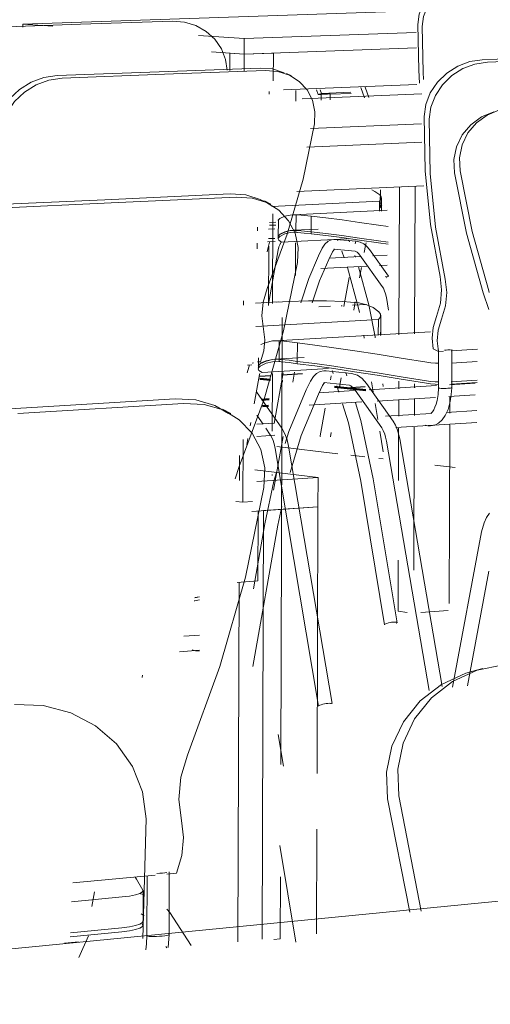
# Model space of a CAD drawing. Header units: metres. Extents: x -32 to 90, y -28 to 32.
# Tile 58 of 148: x 90.05269 to 90.05403, y 1.77308 to 1.77589. Entities that reach past the tile are written whole.
import ezdxf

# ---------------------------------------------------------------- set-up
doc = ezdxf.new("R2010")
doc.units = ezdxf.units.M
doc.linetypes.add('IMPORT-HIDDEN _4_', pattern=[0.005, 0.003333, -0.001667])
for name, color, linetype, lineweight in [('A-WALL', 113, 'Continuous', 18), ('ARQ-EST-PILAR', 10, 'Continuous', 25), ('ARQ-PROJECAO', 250, 'IMPORT-HIDDEN _4_', 9), ('I-FURN', 30, 'Continuous', 18), ('PAREDES', 250, 'Continuous', 50)]:
    doc.layers.add(name, color=color, linetype=linetype, lineweight=lineweight)

msp = doc.modelspace()

# ---------------------------------------------------------------- linework, layer by layer
at = {"layer": 'A-WALL', "lineweight": 9}
for p, q in [((90.0536352, 1.7750743), (90.0536747, 1.7750764)), ((90.053539, 1.775069), (90.0535728, 1.7750709)), ((90.0536026, 1.7750725), (90.0536052, 1.7750726))]:
    msp.add_line(p, q, dxfattribs=at)
at = {"layer": 'ARQ-EST-PILAR'}
for p, q in [((90.0534024, 1.7748731), (90.0533704, 1.7748712)), ((90.0534923, 1.7748784), (90.0534343, 1.774875)), ((90.0536707, 1.7748412), (90.0536173, 1.774838))]:
    msp.add_line(p, q, dxfattribs=at)
at = {"layer": 'ARQ-PROJECAO', "linetype": 'Continuous'}
for p, q in [((90.0535932, 1.7746512), (90.0534191, 1.7746715)), ((90.0536699, 1.7746423), (90.0536301, 1.7746469)), ((90.0537222, 1.7746362), (90.0537099, 1.7746377)), ((90.0539277, 1.7746123), (90.0538699, 1.774619))]:
    msp.add_line(p, q, dxfattribs=at)
at = {"layer": 'I-FURN', "lineweight": 9}
for p, q in [((90.0538124, 1.7759117), (90.052696, 1.7758741)), ((90.0528604, 1.7758738), (90.0525939, 1.7758648)), ((90.052696, 1.7758741), (90.0527817, 1.7758686)), ((90.052696, 1.7758741), (90.052696, 1.7758655)), ((90.0531235, 1.7758827), (90.0528604, 1.7758738)), ((90.0531961, 1.7758419), (90.0533268, 1.7758335)), ((90.0533267, 1.7757889), (90.0533268, 1.7758335)), ((90.0533268, 1.7758335), (90.0538162, 1.7758508)), ((90.0538171, 1.7758068), (90.0533267, 1.7757889)), ((90.0533267, 1.7757889), (90.0532332, 1.7757951)), ((90.053286, 1.7757419), (90.0532861, 1.7757916)), ((90.0532861, 1.7757916), (90.0533267, 1.7757889)), ((90.0533267, 1.7757889), (90.0533265, 1.7757417)), ((90.0533267, 1.7757889), (90.0534098, 1.775792)), ((90.0534098, 1.775792), (90.0534095, 1.7757126)), ((90.0540044, 1.7757731), (90.0542787, 1.7757833)), ((90.0530847, 1.7757387), (90.0533718, 1.7757494)), ((90.0542934, 1.7757763), (90.0540191, 1.775766)), ((90.0527935, 1.7757278), (90.0530847, 1.7757387)), ((90.0530992, 1.7757314), (90.0528079, 1.7757205)), ((90.0533863, 1.7757422), (90.0530992, 1.7757314)), ((90.053447, 1.7757342), (90.0534615, 1.775727)), ((90.0538185, 1.775702), (90.0534385, 1.7756872)), ((90.0536691, 1.7756648), (90.0536585, 1.7756943)), ((90.0536711, 1.7756948), (90.0536817, 1.7756654)), ((90.0533979, 1.7756822), (90.0533978, 1.7756753)), ((90.053474, 1.7756852), (90.0534739, 1.7756551)), ((90.0538324, 1.7756754), (90.053492, 1.7756619)), ((90.0535368, 1.7756735), (90.0535322, 1.7756871)), ((90.0535368, 1.7756735), (90.0535467, 1.7756769)), ((90.0535436, 1.7756737), (90.0535368, 1.7756735)), ((90.0535429, 1.7756875), (90.0535467, 1.7756769)), ((90.0535456, 1.7756577), (90.0535457, 1.7756754)), ((90.0535467, 1.7756769), (90.0536305, 1.7756803)), ((90.0536315, 1.7756772), (90.0535715, 1.7756748)), ((90.0535718, 1.775676), (90.0535717, 1.7756587)), ((90.0535158, 1.775577), (90.0538315, 1.7755902)), ((90.0538325, 1.775538), (90.053505, 1.7755239)), ((90.0538383, 1.7754142), (90.0534764, 1.7753974)), ((90.05293, 1.7753744), (90.0532868, 1.7753909)), ((90.0537142, 1.7753646), (90.0537143, 1.7754027)), ((90.0537672, 1.7749896), (90.0537685, 1.7754095)), ((90.053813, 1.7754117), (90.0538118, 1.7749923)), ((90.0525668, 1.7753577), (90.05293, 1.7753744)), ((90.0529478, 1.7753652), (90.0525845, 1.7753483)), ((90.0533047, 1.7753817), (90.0529478, 1.7753652)), ((90.053349, 1.7753788), (90.0533047, 1.7753817)), ((90.0533846, 1.775371), (90.0534026, 1.7753618)), ((90.053405, 1.7753553), (90.0537117, 1.7753698)), ((90.0537116, 1.7753415), (90.0537117, 1.7753698)), ((90.0537121, 1.7753503), (90.0537185, 1.775358)), ((90.0537142, 1.7753646), (90.0537149, 1.7753554)), ((90.053718, 1.77538), (90.0537178, 1.7753419)), ((90.0534084, 1.7753345), (90.0534076, 1.775079)), ((90.0534663, 1.7753316), (90.053734, 1.7753444)), ((90.0534741, 1.7753314), (90.053474, 1.7752871)), ((90.0533986, 1.7753015), (90.0534165, 1.7753024)), ((90.0533987, 1.7753097), (90.0534165, 1.7753106)), ((90.0534236, 1.7752687), (90.0534238, 1.775315)), ((90.0535173, 1.7752829), (90.0535175, 1.7753273)), ((90.053364, 1.7752861), (90.053364, 1.7752965)), ((90.053396, 1.7752908), (90.0534139, 1.7752917)), ((90.053428, 1.7752751), (90.0534235, 1.7752704)), ((90.053428, 1.7752765), (90.0534421, 1.7752829)), ((90.0534421, 1.7752823), (90.053428, 1.7752751)), ((90.0534421, 1.7752829), (90.0534574, 1.7752865)), ((90.0534575, 1.7752865), (90.053474, 1.7752871)), ((90.0534659, 1.7752873), (90.053537, 1.7752908)), ((90.053474, 1.7752871), (90.053474, 1.7752816)), ((90.0535173, 1.7752774), (90.0535173, 1.7752829)), ((90.0535173, 1.7752829), (90.0535591, 1.7752781)), ((90.0535591, 1.7752781), (90.0535173, 1.7752829)), ((90.0535591, 1.7752781), (90.053605, 1.7752722)), ((90.053605, 1.7752722), (90.0535591, 1.7752781)), ((90.0533638, 1.7752345), (90.0533639, 1.7752508)), ((90.0534144, 1.7752558), (90.0533927, 1.7752548)), ((90.0533939, 1.7752348), (90.0533989, 1.7752534)), ((90.0534136, 1.7752644), (90.053396, 1.7752635)), ((90.053428, 1.7752698), (90.0534233, 1.7752645)), ((90.0534236, 1.7752634), (90.0534237, 1.7752708)), ((90.0536198, 1.7752633), (90.0534328, 1.775254)), ((90.0534726, 1.7752521), (90.0534723, 1.775159)), ((90.053586, 1.7752615), (90.0535816, 1.7752616)), ((90.0535861, 1.7752615), (90.0536468, 1.7752561)), ((90.053592, 1.7752611), (90.0535933, 1.7752576)), ((90.053605, 1.7752722), (90.053655, 1.7752653)), ((90.0536415, 1.7752672), (90.053605, 1.7752722)), ((90.0536247, 1.7752601), (90.0536269, 1.7752544)), ((90.0536447, 1.7752561), (90.0536429, 1.7752485)), ((90.053655, 1.7752653), (90.0537088, 1.7752574)), ((90.053674, 1.7752517), (90.0536721, 1.7752439)), ((90.0537089, 1.7752574), (90.0537361, 1.7752533)), ((90.0533922, 1.7752257), (90.0533939, 1.7752348)), ((90.0534237, 1.7752314), (90.0533956, 1.7750768)), ((90.0533965, 1.7752423), (90.053396, 1.7750732)), ((90.0535386, 1.775215), (90.0535488, 1.7752361)), ((90.0535781, 1.7752257), (90.0535679, 1.7752046)), ((90.0536424, 1.7752277), (90.0535818, 1.7752332)), ((90.0536044, 1.775228), (90.0536116, 1.7752089)), ((90.0537199, 1.7751274), (90.0536562, 1.7752164)), ((90.0536721, 1.7752439), (90.0536685, 1.7752244)), ((90.0536834, 1.7752322), (90.0537374, 1.7751569)), ((90.0536929, 1.7752142), (90.053734, 1.7752163)), ((90.0535685, 1.7752078), (90.0536565, 1.7752123)), ((90.0536415, 1.7752156), (90.0536435, 1.7752106)), ((90.0536757, 1.775185), (90.0535446, 1.7751782)), ((90.0536606, 1.7751814), (90.0536553, 1.7751521)), ((90.053734, 1.775188), (90.0537123, 1.7751868)), ((90.0536102, 1.7750706), (90.0536252, 1.7751526)), ((90.0537283, 1.775155), (90.0537374, 1.7751555)), ((90.0537324, 1.7751518), (90.0537318, 1.7751527)), ((90.0533245, 1.7750863), (90.0533244, 1.7750745)), ((90.0533592, 1.7750803), (90.0534231, 1.7750838)), ((90.0536427, 1.7750838), (90.0536384, 1.7750599)), ((90.0537375, 1.7750598), (90.0537314, 1.7750956)), ((90.0533596, 1.7750136), (90.0537086, 1.775033)), ((90.0534346, 1.7750387), (90.0534306, 1.7737664)), ((90.0537085, 1.7749883), (90.0537086, 1.775033)), ((90.0537086, 1.775033), (90.0537146, 1.7750407)), ((90.0537161, 1.7750455), (90.053716, 1.7749927)), ((90.0534147, 1.7749729), (90.0538571, 1.7749981)), ((90.0537148, 1.7749959), (90.0537146, 1.7749882)), ((90.0537149, 1.7749918), (90.053715, 1.7749971)), ((90.053716, 1.7749952), (90.0537159, 1.7749883)), ((90.0534266, 1.7749726), (90.0534264, 1.7749201)), ((90.0534778, 1.7749142), (90.0534779, 1.7749669)), ((90.0536671, 1.7749883), (90.0536686, 1.7749806)), ((90.0536991, 1.7749836), (90.0536995, 1.7749812)), ((90.0538797, 1.7749425), (90.0538651, 1.7749501)), ((90.0538795, 1.7748382), (90.0538798, 1.7749468)), ((90.0538797, 1.7749425), (90.0538942, 1.7749434)), ((90.0539157, 1.7749446), (90.0539908, 1.774949)), ((90.0539178, 1.774948), (90.0539175, 1.7748392)), ((90.0533532, 1.7749096), (90.0533491, 1.7749094)), ((90.0533643, 1.7749125), (90.0533729, 1.7749131)), ((90.0533671, 1.7748997), (90.0533671, 1.7749241)), ((90.0533721, 1.7749086), (90.0533887, 1.7749158)), ((90.0533888, 1.7749158), (90.0534069, 1.7749196)), ((90.0534069, 1.7749196), (90.0534264, 1.77492)), ((90.0534141, 1.7749204), (90.0534971, 1.7749252)), ((90.0534264, 1.77492), (90.0534264, 1.7749135)), ((90.0534778, 1.7749076), (90.0534778, 1.7749142)), ((90.0534778, 1.7749142), (90.0535273, 1.7749077)), ((90.0539167, 1.7749094), (90.05399, 1.7749137)), ((90.0533486, 1.7749042), (90.0533359, 1.7749035)), ((90.0533721, 1.7749006), (90.0533665, 1.7748946)), ((90.0533721, 1.7749069), (90.0533668, 1.7749016)), ((90.053367, 1.7748934), (90.0533671, 1.7749022)), ((90.0535669, 1.7748939), (90.0533778, 1.7748828)), ((90.0534121, 1.7747376), (90.0534375, 1.7748811)), ((90.0534698, 1.774883), (90.0534649, 1.7748553)), ((90.0535273, 1.7749077), (90.0535818, 1.7749001)), ((90.0535598, 1.7748875), (90.0535536, 1.7748876)), ((90.05356, 1.7748875), (90.0536319, 1.7748799)), ((90.0535818, 1.7749001), (90.0536411, 1.7748913)), ((90.0536166, 1.774895), (90.0535818, 1.7749001)), ((90.0536193, 1.7748734), (90.0536164, 1.7748824)), ((90.0536411, 1.7748913), (90.0537051, 1.7748814)), ((90.0537051, 1.7748814), (90.0537735, 1.7748705)), ((90.0533702, 1.7748766), (90.0533551, 1.7747933)), ((90.0533709, 1.7748794), (90.0533702, 1.7748766)), ((90.053407, 1.7748794), (90.0534064, 1.7747153)), ((90.0535031, 1.7748328), (90.0535152, 1.7748577)), ((90.0536258, 1.7748461), (90.0535538, 1.7748538)), ((90.0535719, 1.7748615), (90.053574, 1.7748727)), ((90.0536031, 1.7748676), (90.0535984, 1.7748421)), ((90.0536942, 1.7748272), (90.0536895, 1.7748557)), ((90.0537667, 1.7748364), (90.0537668, 1.7748576)), ((90.0537735, 1.7748705), (90.0538461, 1.7748587)), ((90.0538461, 1.7748587), (90.0538575, 1.7748572)), ((90.0538575, 1.7748572), (90.0538707, 1.7748561)), ((90.0538707, 1.7748561), (90.0538791, 1.7748557)), ((90.0539164, 1.7748563), (90.0539898, 1.7748607)), ((90.0539898, 1.7748537), (90.0539164, 1.7748492)), ((90.0533616, 1.7748278), (90.0534341, 1.7747238)), ((90.0535499, 1.7748454), (90.0535378, 1.7748205)), ((90.0535391, 1.7748248), (90.0536397, 1.7748309)), ((90.0535963, 1.7748264), (90.0535905, 1.7748448)), ((90.0537182, 1.774725), (90.0536425, 1.7748322)), ((90.053675, 1.7748509), (90.0537508, 1.7747439)), ((90.0536825, 1.7748335), (90.0538739, 1.7748451)), ((90.0537213, 1.7748504), (90.0537227, 1.7748422)), ((90.0538113, 1.7748504), (90.0538113, 1.7748392)), ((90.0538872, 1.7748372), (90.0538836, 1.7748374)), ((90.0538916, 1.7748371), (90.0538872, 1.7748372)), ((90.0538964, 1.7748372), (90.0538916, 1.7748371)), ((90.0539014, 1.7748373), (90.0538964, 1.7748372)), ((90.0539061, 1.7748376), (90.0539014, 1.7748373)), ((90.0539137, 1.7748382), (90.0539103, 1.7748379)), ((90.0539112, 1.7748474), (90.0539846, 1.7748519)), ((90.0526588, 1.7747787), (90.0531304, 1.7748073)), ((90.0536619, 1.7747986), (90.0535113, 1.7747893)), ((90.0538717, 1.7748115), (90.0537051, 1.7748012)), ((90.0537665, 1.7747577), (90.0537666, 1.7748034)), ((90.0538112, 1.7748062), (90.0538111, 1.7747605)), ((90.0539845, 1.7748184), (90.0539089, 1.7748138)), ((90.0539121, 1.7748124), (90.0539119, 1.7747667)), ((90.0531538, 1.7747946), (90.0526819, 1.7747659)), ((90.0532651, 1.7747783), (90.0532885, 1.7747656)), ((90.0535428, 1.7747024), (90.0535572, 1.7747811)), ((90.0537072, 1.774749), (90.0536997, 1.7747944)), ((90.0539025, 1.7747688), (90.0539893, 1.7747742)), ((90.0533455, 1.7747402), (90.0533437, 1.7747306)), ((90.0533801, 1.774735), (90.0533621, 1.7747609)), ((90.0537292, 1.774758), (90.0538595, 1.7747661)), ((90.0539892, 1.7747403), (90.0537587, 1.7747257)), ((90.0533627, 1.774735), (90.0534122, 1.7747381)), ((90.0534009, 1.774705), (90.0533878, 1.7747239)), ((90.0535746, 1.774712), (90.0535723, 1.7746992)), ((90.0537226, 1.7746567), (90.0537128, 1.7747155)), ((90.0537659, 1.774575), (90.0537664, 1.7747239)), ((90.053811, 1.7747268), (90.0538097, 1.7743196)), ((90.0539118, 1.7747332), (90.0539103, 1.7742247)), ((90.0533232, 1.7746918), (90.0533227, 1.7745131)), ((90.0533371, 1.7746943), (90.053334, 1.7746771)), ((90.0534134, 1.7747037), (90.0533627, 1.7747005)), ((90.0534374, 1.7746999), (90.0534104, 1.7745478)), ((90.0538535, 1.7739769), (90.0537319, 1.7746868)), ((90.0537696, 1.7746933), (90.0538905, 1.7739888)), ((90.0535385, 1.773932), (90.0534146, 1.7746664)), ((90.0534528, 1.7746728), (90.0535766, 1.7739403)), ((90.0533133, 1.7746459), (90.0533131, 1.7745747)), ((90.0533006, 1.7745796), (90.0533124, 1.7746152)), ((90.0535368, 1.7745838), (90.0533569, 1.7746053)), ((90.0533623, 1.7745722), (90.0535368, 1.7745838)), ((90.0534061, 1.7745921), (90.053406, 1.7745893)), ((90.0535368, 1.7745838), (90.0535365, 1.7745)), ((90.0537264, 1.7741639), (90.0536584, 1.7745735)), ((90.0536939, 1.7745795), (90.053762, 1.7741701)), ((90.0533227, 1.7745131), (90.0533031, 1.7745155)), ((90.0533503, 1.774515), (90.0533227, 1.7745131)), ((90.0535365, 1.7745), (90.0533485, 1.7744871)), ((90.0533662, 1.7744882), (90.0533655, 1.7742894)), ((90.0533815, 1.7744893), (90.0533777, 1.7732689)), ((90.0533815, 1.7744893), (90.0535365, 1.7745)), ((90.0534341, 1.7745011), (90.0534228, 1.7744476)), ((90.0535365, 1.7745), (90.0535342, 1.7737407)), ((90.0534228, 1.7744476), (90.0533514, 1.7740456)), ((90.0533528, 1.7742669), (90.0533855, 1.7744513)), ((90.0539199, 1.7739869), (90.0540026, 1.7744291)), ((90.0537648, 1.7742031), (90.0537653, 1.7743483)), ((90.0540237, 1.7743164), (90.0539626, 1.7739905)), ((90.0533655, 1.7742894), (90.0533063, 1.774285)), ((90.0533088, 1.7732617), (90.053312, 1.7742852)), ((90.0531862, 1.7742416), (90.0531993, 1.7742438)), ((90.0531993, 1.7742435), (90.0531862, 1.7742413)), ((90.0537909, 1.7741996), (90.0537648, 1.7742031)), ((90.053907, 1.7742046), (90.0538296, 1.7741987)), ((90.0531544, 1.7741313), (90.0531988, 1.7741347)), ((90.0531988, 1.7740919), (90.053142, 1.7740875)), ((90.0539743, 1.7740308), (90.0540062, 1.7740395)), ((90.0530371, 1.7740205), (90.053036, 1.774014)), ((90.0534235, 1.7738516), (90.0534385, 1.7737621)), ((90.0537667, 1.7736767), (90.0538309, 1.7733492)), ((90.0569405, 1.7736605), (90.0510557, 1.7730836)), ((90.053798, 1.7733457), (90.0537349, 1.7736684)), ((90.053038, 1.7732714), (90.0530473, 1.7736121)), ((90.0535337, 1.7735822), (90.0535328, 1.7732843)), ((90.0534737, 1.7732602), (90.0534276, 1.7735357)), ((90.0528382, 1.7734294), (90.0530734, 1.7734515)), ((90.0531066, 1.7734546), (90.0531338, 1.7734572)), ((90.053113, 1.7734611), (90.0531125, 1.7732822)), ((90.0530493, 1.773279), (90.0530498, 1.7734492)), ((90.0534296, 1.7734469), (90.0534291, 1.7732697)), ((90.0529003, 1.7734038), (90.052893, 1.7733622)), ((90.0530309, 1.7733981), (90.0530406, 1.7733964)), ((90.0530387, 1.7734075), (90.0530385, 1.7733198)), ((90.0528345, 1.7733755), (90.0529788, 1.7733893)), ((90.0531058, 1.7733549), (90.0531148, 1.7733447)), ((90.0531144, 1.7733446), (90.053176, 1.773251)), ((90.0530364, 1.773313), (90.0530377, 1.7733096)), ((90.053038, 1.7733196), (90.0530369, 1.7733166)), ((90.0530385, 1.7733201), (90.0530384, 1.7733086)), ((90.0529785, 1.77329), (90.0528311, 1.7732756)), ((90.0528315, 1.7732873), (90.0529785, 1.7733016)), ((90.0529785, 1.7733012), (90.0528315, 1.7732869)), ((90.0529996, 1.7733039), (90.0529785, 1.7733012)), ((90.0531127, 1.7732822), (90.0531099, 1.7732454)), ((90.0531119, 1.7732826), (90.0531122, 1.7732821)), ((90.052855, 1.7732612), (90.0528152, 1.7732573)), ((90.0528556, 1.7732173), (90.0528827, 1.7732783)), ((90.0530491, 1.7732789), (90.0530493, 1.7732794)), ((90.0530691, 1.7732766), (90.0530618, 1.7732767)), ((90.0530771, 1.7732768), (90.0530691, 1.7732766)), ((90.0530853, 1.7732772), (90.0530771, 1.7732768)), ((90.0530933, 1.7732779), (90.0530853, 1.7732772)), ((90.0531003, 1.7732787), (90.0530933, 1.7732779)), ((90.0534291, 1.7732697), (90.053411, 1.7732679)), ((90.0531063, 1.773244), (90.0531033, 1.7732486))]:
    msp.add_line(p, q, dxfattribs=at)
for points in [[(90.0538211, 1.7758736, 0), (90.0538252, 1.7759023, 0), (90.0538361, 1.7759302, 0), (90.0538532, 1.7759556, 0), (90.0538755, 1.7759773, 0), (90.0539019, 1.7759939, 0), (90.0539307, 1.7760047, 0), (90.0539606, 1.7760089, 0)], [(90.0539729, 1.7760031, 0), (90.0539431, 1.7759988, 0), (90.0539142, 1.7759881, 0), (90.0538879, 1.7759714, 0), (90.0538655, 1.7759498, 0), (90.0538484, 1.7759243, 0), (90.0538375, 1.7758964, 0), (90.0538334, 1.7758677, 0)], [(90.0532778, 1.7757437, 0), (90.0532736, 1.7757739, 0), (90.0532617, 1.7758041, 0), (90.053243, 1.7758311, 0), (90.0532184, 1.7758536, 0), (90.0531892, 1.7758702, 0), (90.053157, 1.7758801, 0), (90.0531235, 1.7758827, 0)], [(90.0538261, 1.7757061, 0), (90.0538235, 1.7757432, 0), (90.0538211, 1.7758736, 0)], [(90.0538334, 1.7758677, 0), (90.0538358, 1.7757372, 0), (90.0538372, 1.7757164, 0)], [(90.0533718, 1.7757494, 0), (90.0534075, 1.7757467, 0), (90.0534405, 1.7757361, 0)], [(90.0538386, 1.7756113, 0), (90.0538435, 1.7756454, 0), (90.0538565, 1.7756786, 0), (90.0538768, 1.775709, 0), (90.0539034, 1.7757348, 0), (90.0539347, 1.7757548, 0), (90.053969, 1.7757678, 0), (90.0540044, 1.7757731, 0)], [(90.0540191, 1.775766, 0), (90.0539837, 1.7757607, 0), (90.0539494, 1.7757477, 0), (90.0539181, 1.7757277, 0), (90.0538915, 1.7757019, 0), (90.0538712, 1.7756715, 0), (90.0538582, 1.7756383, 0), (90.0538533, 1.7756041, 0)], [(90.0526186, 1.7755609, 0), (90.0526236, 1.7755961, 0), (90.0526371, 1.7756303, 0), (90.0526585, 1.7756616, 0), (90.0526865, 1.7756883, 0), (90.0527196, 1.7757089, 0), (90.0527559, 1.7757223, 0), (90.0527935, 1.7757278, 0)], [(90.0535265, 1.7755905, 0), (90.053528, 1.7756249, 0), (90.053521, 1.7756575, 0), (90.0535059, 1.7756868, 0), (90.0534835, 1.775711, 0), (90.0534551, 1.7757289, 0), (90.0534221, 1.7757395, 0), (90.0533863, 1.7757422, 0)], [(90.0528079, 1.7757205, 0), (90.0527703, 1.775715, 0), (90.0527339, 1.7757015, 0), (90.0527008, 1.7756809, 0), (90.0526728, 1.7756542, 0), (90.0526514, 1.7756229, 0), (90.0526378, 1.7755887, 0), (90.0526329, 1.7755534, 0)], [(90.0535467, 1.7756752, 0), (90.0535485, 1.7756751, 0), (90.053551, 1.7756751, 0), (90.053554, 1.7756751, 0), (90.0535573, 1.7756751, 0), (90.0535607, 1.7756752, 0), (90.053564, 1.7756753, 0)], [(90.053564, 1.7756753, 0), (90.0535669, 1.7756755, 0), (90.0535692, 1.7756756, 0), (90.0535708, 1.7756758, 0), (90.0535716, 1.7756759, 0)], [(90.0538845, 1.7751555, 0), (90.0538568, 1.7753041, 0), (90.0538415, 1.7754564, 0), (90.0538386, 1.7756113, 0)], [(90.0539253, 1.7754508, 0), (90.0539238, 1.7754887, 0), (90.0539315, 1.7755254, 0), (90.0539477, 1.7755591, 0), (90.0539717, 1.7755878, 0), (90.0540021, 1.77561, 0), (90.0540371, 1.7756245, 0), (90.0540371, 1.7756245, 0)], [(90.0540911, 1.775636, 0), (90.0540532, 1.77563, 0), (90.0540182, 1.7756155, 0), (90.0539878, 1.7755933, 0), (90.0539638, 1.7755646, 0), (90.0539476, 1.7755309, 0), (90.0539399, 1.7754941, 0), (90.0539414, 1.7754562, 0)], [(90.0533922, 1.7751212, 0), (90.0534493, 1.7752759, 0), (90.0534941, 1.7754326, 0), (90.0535265, 1.7755905, 0)], [(90.0538533, 1.7756041, 0), (90.0538561, 1.7754491, 0), (90.0538714, 1.7752967, 0), (90.0538991, 1.7751481, 0)], [(90.0540228, 1.775062, 0), (90.054007, 1.7751095, 0), (90.0539594, 1.7752789, 0), (90.0539253, 1.7754508, 0)], [(90.0539414, 1.7754562, 0), (90.0539756, 1.7752842, 0), (90.0540231, 1.7751147, 0), (90.0540245, 1.7751106, 0)], [(90.0532868, 1.7753909, 0), (90.0533311, 1.775388, 0), (90.053372, 1.7753753, 0), (90.0533845, 1.775369, 0)], [(90.0537126, 1.7753884, 0), (90.0536988, 1.7753978, 0), (90.0536896, 1.7754023, 0)], [(90.0537117, 1.7753698, 0), (90.0537167, 1.7753761, 0), (90.053717, 1.7753825, 0), (90.0537126, 1.7753884, 0)], [(90.0534786, 1.7751961, 0), (90.0534804, 1.7752385, 0), (90.0534717, 1.7752787, 0), (90.053453, 1.7753146, 0), (90.0534253, 1.7753443, 0), (90.05339, 1.7753661, 0), (90.0533499, 1.7753787, 0)], [(90.0537174, 1.7753643, 0), (90.0537154, 1.7753644, 0), (90.0537142, 1.7753645, 0), (90.0537142, 1.7753645, 0)], [(90.0534282, 1.7753207, 0), (90.0534423, 1.7753272, 0), (90.0534576, 1.7753307, 0), (90.0534741, 1.7753314, 0)], [(90.0534788, 1.7753311, 0), (90.0534765, 1.7753313, 0), (90.0534741, 1.7753314, 0)], [(90.0535175, 1.7753273, 0), (90.0534981, 1.7753294, 0), (90.0534788, 1.7753311, 0)], [(90.0534233, 1.7753149, 0), (90.0534237, 1.7753165, 0), (90.0534282, 1.7753207, 0)], [(90.0535175, 1.7753273, 0), (90.0535592, 1.7753225, 0), (90.0536052, 1.7753167, 0), (90.0536551, 1.7753099, 0), (90.053709, 1.7753021, 0), (90.0537363, 1.775298, 0)], [(90.053474, 1.7752816, 0), (90.0534574, 1.7752808, 0), (90.0534421, 1.7752768, 0), (90.053428, 1.7752698, 0)], [(90.053474, 1.7752871, 0), (90.0534574, 1.7752863, 0), (90.0534421, 1.7752823, 0)], [(90.0534787, 1.7752868, 0), (90.0534763, 1.775287, 0), (90.053474, 1.7752871, 0)], [(90.053474, 1.7752871, 0), (90.0534764, 1.775287, 0), (90.0534787, 1.7752869, 0)], [(90.053474, 1.7752816, 0), (90.0534762, 1.7752815, 0), (90.0534784, 1.7752813, 0)], [(90.0534784, 1.7752813, 0), (90.0534978, 1.7752795, 0), (90.0535173, 1.7752774, 0)], [(90.0534787, 1.7752869, 0), (90.053498, 1.7752851, 0), (90.0535173, 1.7752829, 0)], [(90.0535173, 1.7752829, 0), (90.053498, 1.775285, 0), (90.0534787, 1.7752868, 0)], [(90.0537361, 1.7752475, 0), (90.0537088, 1.7752517, 0), (90.053655, 1.7752596, 0), (90.053605, 1.7752665, 0), (90.0535591, 1.7752725, 0), (90.0535173, 1.7752774, 0)], [(90.0534231, 1.7752633, 0), (90.0534249, 1.775259, 0), (90.0534328, 1.775254, 0)], [(90.0534237, 1.7752314, 0), (90.0534256, 1.7752399, 0), (90.0534276, 1.7752459, 0), (90.0534307, 1.7752529, 0)], [(90.0535488, 1.7752361, 0), (90.0535566, 1.7752483, 0), (90.0535655, 1.7752563, 0), (90.0535749, 1.7752605, 0), (90.0535816, 1.7752616, 0)], [(90.0536467, 1.7752561, 0), (90.0536571, 1.7752538, 0), (90.053667, 1.7752487, 0), (90.0536761, 1.775241, 0), (90.0536834, 1.7752322, 0)], [(90.0535781, 1.7752257, 0), (90.0535808, 1.7752302, 0), (90.053583, 1.7752327, 0), (90.0535844, 1.7752335, 0), (90.0535835, 1.7752334, 0)], [(90.053643, 1.7752277, 0), (90.0536478, 1.7752254, 0), (90.0536519, 1.7752217, 0), (90.0536562, 1.7752164, 0)], [(90.0533124, 1.7746152, 0), (90.053383, 1.7748069, 0), (90.0534385, 1.7750009, 0), (90.0534786, 1.7751961, 0)], [(90.0534874, 1.775081, 0), (90.0535103, 1.77515, 0), (90.0535386, 1.775215, 0)], [(90.0535201, 1.7750805, 0), (90.0535411, 1.7751434, 0), (90.0535679, 1.7752046, 0)], [(90.0536209, 1.7751814, 0), (90.053652, 1.7750659, 0), (90.0536545, 1.7750534, 0)], [(90.0536519, 1.7751831, 0), (90.0536813, 1.7750751, 0), (90.0536991, 1.7749836, 0)], [(90.0538738, 1.7750416, 0), (90.0538853, 1.7750797, 0), (90.0538889, 1.7751182, 0), (90.0538845, 1.7751555, 0)], [(90.0538991, 1.7751481, 0), (90.0539035, 1.7751107, 0), (90.0538999, 1.7750722, 0), (90.0538884, 1.775034, 0)], [(90.0533815, 1.7750057, 0), (90.0533769, 1.7750435, 0), (90.0533805, 1.7750825, 0), (90.0533922, 1.7751212, 0)], [(90.0537199, 1.7751274, 0), (90.053723, 1.7751223, 0), (90.0537255, 1.7751167, 0), (90.0537289, 1.7751067, 0), (90.0537314, 1.7750956, 0)], [(90.0536078, 1.7750843, 0), (90.0535607, 1.7750861, 0), (90.0535093, 1.7750862, 0), (90.0534537, 1.7750847, 0), (90.0534173, 1.7750829, 0)], [(90.0536078, 1.7750843, 0), (90.0536297, 1.7750827, 0), (90.0536516, 1.7750807, 0)], [(90.0536516, 1.7750807, 0), (90.0536543, 1.7750804, 0), (90.053657, 1.77508, 0)], [(90.0537097, 1.7750556, 0), (90.0536935, 1.7750671, 0), (90.0536759, 1.7750752, 0), (90.053657, 1.77508, 0)], [(90.0537148, 1.7750414, 0), (90.0537149, 1.7750484, 0), (90.0537097, 1.7750556, 0)], [(90.0538651, 1.7749501, 0), (90.0538616, 1.77498, 0), (90.0538645, 1.7750109, 0), (90.0538738, 1.7750416, 0)], [(90.0538884, 1.775034, 0), (90.0538791, 1.7750034, 0), (90.0538762, 1.7749725, 0), (90.0538797, 1.7749425, 0)], [(90.0533729, 1.7749131, 0), (90.0533823, 1.7749441, 0), (90.0533852, 1.7749754, 0), (90.0533815, 1.7750057, 0)], [(90.053374, 1.774962, 0), (90.0533889, 1.7749683, 0), (90.0534071, 1.7749722, 0), (90.0534266, 1.7749726, 0)], [(90.0534322, 1.7749722, 0), (90.0534294, 1.7749724, 0), (90.0534266, 1.7749726, 0)], [(90.0534779, 1.7749669, 0), (90.0534551, 1.7749697, 0), (90.0534322, 1.7749722, 0)], [(90.0534779, 1.7749669, 0), (90.0535275, 1.7749605, 0), (90.053582, 1.774953, 0), (90.0536413, 1.7749443, 0), (90.0537053, 1.7749345, 0), (90.0537737, 1.7749237, 0), (90.0538463, 1.7749119, 0)], [(90.0538968, 1.7749462, 0), (90.0538968, 1.7749462, 0), (90.0539017, 1.7749463, 0), (90.0539065, 1.7749466, 0)], [(90.0539065, 1.7749466, 0), (90.0539107, 1.7749469, 0), (90.053914, 1.7749472, 0)], [(90.0534264, 1.7749201, 0), (90.0534069, 1.7749194, 0), (90.0533887, 1.774915, 0), (90.0533721, 1.7749069, 0)], [(90.0534264, 1.7749135, 0), (90.0534069, 1.7749129, 0), (90.0533887, 1.7749086, 0), (90.0533721, 1.7749006, 0)], [(90.0534264, 1.7749201, 0), (90.0534292, 1.7749199, 0), (90.0534321, 1.7749196, 0)], [(90.053432, 1.7749196, 0), (90.0534292, 1.7749198, 0), (90.0534264, 1.77492, 0)], [(90.0534264, 1.7749135, 0), (90.053429, 1.7749133, 0), (90.0534316, 1.7749131, 0)], [(90.0534316, 1.7749131, 0), (90.0534547, 1.7749105, 0), (90.0534778, 1.7749076, 0)], [(90.0534778, 1.7749142, 0), (90.0534549, 1.7749171, 0), (90.053432, 1.7749196, 0)], [(90.0534321, 1.7749196, 0), (90.0534549, 1.7749171, 0), (90.0534778, 1.7749142, 0)], [(90.0535818, 1.7749001, 0), (90.0535273, 1.7749078, 0), (90.0534778, 1.7749142, 0)], [(90.0538463, 1.7749119, 0), (90.0538576, 1.7749104, 0), (90.0538709, 1.7749093, 0), (90.053879, 1.7749089, 0)], [(90.0533421, 1.7749041, 0), (90.0533393, 1.7748974, 0), (90.0533353, 1.7748811, 0)], [(90.0533663, 1.7748933, 0), (90.0533685, 1.7748884, 0), (90.0533778, 1.7748828, 0)], [(90.0538461, 1.7748517, 0), (90.0537735, 1.7748636, 0), (90.0537051, 1.7748746, 0), (90.0536411, 1.7748846, 0), (90.0535818, 1.7748934, 0), (90.0535273, 1.7749011, 0), (90.0534778, 1.7749076, 0)], [(90.0535536, 1.7748876, 0), (90.0535426, 1.7748853, 0), (90.0535327, 1.7748799, 0), (90.0535238, 1.7748714, 0), (90.0535151, 1.7748577, 0)], [(90.0535796, 1.7748799, 0), (90.0535778, 1.7748859, 0), (90.0535767, 1.7748885, 0)], [(90.0535563, 1.7748539, 0), (90.0535533, 1.7748508, 0), (90.0535499, 1.7748454, 0)], [(90.053675, 1.7748509, 0), (90.0536625, 1.7748653, 0), (90.0536495, 1.7748744, 0), (90.0536318, 1.7748798, 0)], [(90.0535031, 1.7748328, 0), (90.0534536, 1.774714, 0), (90.0534434, 1.7746801, 0)], [(90.0536425, 1.7748322, 0), (90.0536378, 1.7748381, 0), (90.0536303, 1.7748446, 0), (90.0536265, 1.7748462, 0)], [(90.053879, 1.7748487, 0), (90.0538707, 1.7748491, 0), (90.0538574, 1.7748502, 0), (90.0538461, 1.7748517, 0)], [(90.0538574, 1.7747305, 0), (90.0538691, 1.7747329, 0), (90.05388, 1.7747385, 0), (90.0538899, 1.7747474, 0), (90.0538991, 1.77476, 0), (90.0539071, 1.7747773, 0), (90.0539134, 1.7747997, 0), (90.0539164, 1.7748195, 0), (90.0539175, 1.7748392, 0)], [(90.0538593, 1.7747665, 0), (90.0538627, 1.7747704, 0), (90.0538663, 1.7747761, 0), (90.0538698, 1.7747835, 0), (90.053873, 1.7747925, 0), (90.0538757, 1.7748029, 0), (90.0538785, 1.7748202, 0), (90.0538795, 1.7748382, 0)], [(90.0538836, 1.7748374, 0), (90.0538809, 1.7748376, 0), (90.0538794, 1.7748379, 0)], [(90.0539103, 1.7748379, 0), (90.0539103, 1.7748379, 0), (90.0539061, 1.7748376, 0)], [(90.0539171, 1.774839, 0), (90.0539171, 1.774839, 0), (90.053916, 1.7748386, 0), (90.0539137, 1.7748382, 0)], [(90.0531304, 1.7748073, 0), (90.0531888, 1.7748043, 0), (90.0532428, 1.7747884, 0), (90.0532821, 1.774766, 0)], [(90.0535378, 1.7748205, 0), (90.053489, 1.7747032, 0), (90.0534575, 1.7745976, 0)], [(90.0536939, 1.7745795, 0), (90.0536587, 1.7747461, 0), (90.0536433, 1.7747959, 0)], [(90.0533829, 1.7745554, 0), (90.0533852, 1.7746107, 0), (90.0533738, 1.7746631, 0), (90.0533491, 1.7747097, 0), (90.0533126, 1.7747479, 0), (90.0532662, 1.7747758, 0), (90.0532122, 1.7747916, 0), (90.0531538, 1.7747946, 0)], [(90.0536584, 1.7745735, 0), (90.0536234, 1.7747391, 0), (90.0536064, 1.7747937, 0)], [(90.0537696, 1.7746933, 0), (90.0537633, 1.7747183, 0), (90.0537577, 1.7747321, 0), (90.0537508, 1.7747439, 0)], [(90.0534341, 1.7747238, 0), (90.0534427, 1.774708, 0), (90.0534488, 1.7746909, 0), (90.0534528, 1.7746728, 0)], [(90.0537319, 1.7746868, 0), (90.0537294, 1.7746984, 0), (90.053727, 1.7747066, 0), (90.0537227, 1.7747173, 0), (90.0537182, 1.774725, 0)], [(90.0538574, 1.7747305, 0), (90.0538492, 1.7747308, 0), (90.053842, 1.7747323, 0)], [(90.053401, 1.774705, 0), (90.0534047, 1.7746987, 0), (90.0534077, 1.774692, 0), (90.0534117, 1.7746798, 0), (90.0534146, 1.7746664, 0)], [(90.0535437, 1.7746999, 0), (90.0535427, 1.7747014, 0), (90.0535427, 1.7747028, 0), (90.0535427, 1.7747028, 0)], [(90.0534186, 1.7745974, 0), (90.0534112, 1.7745726, 0), (90.0533855, 1.7744513, 0)], [(90.0531648, 1.773793, 0), (90.0532575, 1.774045, 0), (90.0533303, 1.7742995, 0), (90.0533829, 1.7745554, 0)], [(90.0540026, 1.7744291, 0), (90.0540096, 1.7744546, 0), (90.0540166, 1.7744697, 0), (90.0540251, 1.7744818, 0)], [(90.0531993, 1.774235, 0), (90.0531862, 1.7742327, 0), (90.0531837, 1.7742324, 0)], [(90.0537509, 1.7741716, 0), (90.0537464, 1.7741712, 0), (90.0537418, 1.7741704, 0), (90.0537373, 1.7741694, 0), (90.0537332, 1.7741682, 0), (90.0537299, 1.774167, 0), (90.0537275, 1.7741657, 0)], [(90.0537603, 1.7741682, 0), (90.0537615, 1.7741694, 0), (90.0537616, 1.7741704, 0), (90.0537604, 1.7741712, 0), (90.0537581, 1.7741716, 0), (90.0537549, 1.7741718, 0), (90.0537509, 1.7741716, 0)], [(90.0531995, 1.7740899, 0), (90.0531883, 1.7740902, 0), (90.0531784, 1.7740927, 0)], [(90.0540648, 1.7740497, 0), (90.0539897, 1.7740348, 0), (90.05392, 1.774003, 0), (90.0538596, 1.7739561, 0), (90.0538117, 1.7738964, 0), (90.0537792, 1.7738274, 0), (90.0537639, 1.7737528, 0), (90.0537667, 1.7736767, 0)], [(90.0537349, 1.7736684, 0), (90.0537321, 1.7737444, 0), (90.0537474, 1.7738189, 0), (90.0537799, 1.7738879, 0), (90.0538278, 1.7739474, 0), (90.0538882, 1.7739944, 0), (90.0539579, 1.7740261, 0), (90.0539744, 1.774031, 0)], [(90.0530473, 1.7736121, 0), (90.053037, 1.7736889, 0), (90.0530085, 1.7737611, 0), (90.0529632, 1.7738248, 0), (90.0529035, 1.7738767, 0), (90.0528326, 1.7739139, 0), (90.0527542, 1.7739344, 0), (90.0526725, 1.7739369, 0)], [(90.0535648, 1.7739405, 0), (90.05356, 1.7739399, 0), (90.053555, 1.773939, 0), (90.0535501, 1.7739379, 0), (90.0535458, 1.7739366, 0), (90.0535422, 1.7739353, 0), (90.0535397, 1.7739339, 0)], [(90.0535751, 1.77394, 0), (90.0535726, 1.7739405, 0), (90.0535691, 1.7739407, 0), (90.0535648, 1.7739405, 0)], [(90.0531476, 1.7736066, 0), (90.05314, 1.7736671, 0), (90.0531458, 1.7737301, 0), (90.0531648, 1.773793, 0)], [(90.0531338, 1.7734572, 0), (90.0531491, 1.7735076, 0), (90.0531537, 1.7735581, 0), (90.0531476, 1.7736066, 0)], [(90.0530776, 1.7734562, 0), (90.0530859, 1.7734566, 0), (90.0530938, 1.7734572, 0)], [(90.0530938, 1.7734572, 0), (90.0531009, 1.773458, 0), (90.0531066, 1.7734589, 0)], [(90.0530381, 1.7734085, 0), (90.0530203, 1.77344, 0), (90.0530163, 1.7734453, 0)], [(90.0529788, 1.7733893, 0), (90.0529999, 1.7733919, 0), (90.0530172, 1.7733954, 0), (90.0530298, 1.7733995, 0), (90.0530369, 1.773404, 0), (90.0530381, 1.7734085, 0)], [(90.053033, 1.7733412, 0), (90.0530364, 1.7733396, 0), (90.0530421, 1.7733352, 0)], [(90.0529785, 1.7733016, 0), (90.0529996, 1.7733043, 0), (90.0530169, 1.7733079, 0), (90.0530295, 1.773312, 0), (90.0530366, 1.7733166, 0), (90.0530378, 1.7733211, 0)], [(90.0530377, 1.7733096, 0), (90.0530366, 1.773305, 0), (90.0530295, 1.7733005, 0), (90.0530169, 1.7732963, 0), (90.0529995, 1.7732927, 0), (90.0529785, 1.77329, 0)], [(90.0531122, 1.7732821, 0), (90.053112, 1.7732816, 0), (90.0531101, 1.7732806, 0), (90.0531061, 1.7732796, 0), (90.0531003, 1.7732787, 0)], [(90.0530495, 1.7732791, 0), (90.0530485, 1.773256, 0), (90.0530465, 1.773239, 0)], [(90.0530618, 1.7732767, 0), (90.0530559, 1.7732771, 0), (90.0530517, 1.7732777, 0), (90.0530494, 1.7732785, 0), (90.0530491, 1.7732789, 0)]]:
    msp.add_polyline3d(points, dxfattribs=at)
at = {"layer": 'PAREDES', "color": 50}
for p, q in [((90.0533711, 1.7748645), (90.0534015, 1.7748613)), ((90.053433, 1.7748579), (90.0534363, 1.7748575)), ((90.0535839, 1.7748416), (90.0536732, 1.774832)), ((90.0533974, 1.7748062), (90.0533771, 1.7748049)), ((90.053396, 1.7747872), (90.053379, 1.7747862))]:
    msp.add_line(p, q, dxfattribs=at)

doc.saveas('drawing.dxf')
